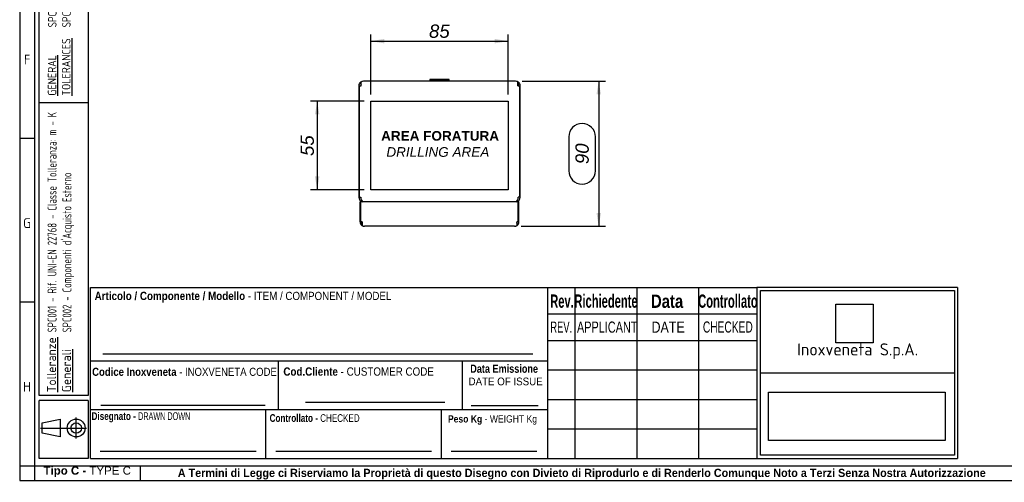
# Paper-space layout 'Layout1' of a CAD drawing. Extents: x 19 to 1236, y 32 to 863.
# Tile 1 of 3: x 19 to 629, y 32 to 319. Entities that reach past the tile are written whole.
import ezdxf
from ezdxf.lldxf.tags import DXFTag

# ---------------------------------------------------------------- set-up
doc = ezdxf.new("R2010")
doc.units = 0
doc.header["$LTSCALE"] = 3
doc.layers.get('0').update_dxf_attribs({"linetype": 'CONTINUOUS'})
for name, color, linetype in [('_TRANSLATION', 7, 'CONTINUOUS'), ('DEFAULT', 7, 'CONTINUOUS'), ('DV3_DEFAULT', 7, 'CONTINUOUS'), ('S0000000_02', 7, 'CONTINUOUS'), ('S0000000_96', 7, 'CONTINUOUS'), ('S0000000_97', 7, 'CONTINUOUS'), ('SBAVATURE', 7, 'CONTINUOUS')]:
    doc.layers.add(name, color=color, linetype=linetype)
doc.styles.add('SEACAD_ARIAL', font='arial.ttf')
doc.styles.add('SEACAD_ARIAL_NARROW', font='ARIALN.TTF', dxfattribs={"width": 0.8})
doc.styles.add('SEACAD_ARIALB', font='arialbd.ttf', dxfattribs={"width": 0.9})
doc.styles.add('SEACAD_ARIALI', font='ariali.ttf')
doc.styles.add('SEACAD_SOLID_EDGE_ANSI', font='seans.ttf', dxfattribs={"width": 0.9})
doc.styles.add('SEACAD_SOLID_EDGE_ANSIB', font='seansbd.ttf', dxfattribs={"width": 0.9})
tags = doc.linetypes.add('CENTER2', pattern=[28.575, 19.05, -3.175, 3.175, -3.175]).pattern_tags.tags
tags[10:11] = [DXFTag(74, 4), DXFTag(75, 0), DXFTag(340, '0'), DXFTag(46, 0.0), DXFTag(50, 0.0), DXFTag(44, 0.0), DXFTag(45, 0.0)]
tags[8:9] = [DXFTag(74, 4), DXFTag(75, 0), DXFTag(340, '0'), DXFTag(46, 0.0), DXFTag(50, 0.0), DXFTag(44, 0.0), DXFTag(45, 0.0)]
tags[6:7] = [DXFTag(74, 4), DXFTag(75, 0), DXFTag(340, '0'), DXFTag(46, 0.0), DXFTag(50, 0.0), DXFTag(44, 0.0), DXFTag(45, 0.0)]
tags[4:5] = [DXFTag(74, 4), DXFTag(75, 0), DXFTag(340, '0'), DXFTag(46, 0.0), DXFTag(50, 0.0), DXFTag(44, 0.0), DXFTag(45, 0.0)]
doc.dimstyles.new('ISO', dxfattribs={"dimtxt": 8.25, "dimasz": 8.25, "dimexe": 4.125, "dimexo": 4.125, "dimgap": 2.0625, "dimtad": 1, "dimdec": 1, "dimtxsty": 'SEACAD_ARIAL', "dimblk1": '_SE_FILLED', "dimblk2": '_SE_FILLED', "dimsah": 1, "dimcen": 4.125, "dimazin": 3, "dimtfac": 0.7, "dimtdec": 3, "dimtmove": 0, "dimatfit": 3})
picture_1 = doc.add_image_def('image1.jpg', size_in_pixel=(55, 57))
picture_2 = doc.add_image_def('image2.bmp', size_in_pixel=(138, 38))

# ---------------------------------------------------------------- blocks, each defined once
blk = doc.blocks.new('DMBLK141')
at = {"layer": '_TRANSLATION', "linetype": 'CONTINUOUS'}
for points in [[(244.67, 306.65), (236.42, 305.28), (244.67, 303.9)], [(313.17, 306.65), (313.17, 303.9), (321.42, 305.28)]]:
    blk.add_hatch(color=7, dxfattribs=at).paths.add_polyline_path(points)
at = {"layer": '_TRANSLATION', "color": 7, "linetype": 'CONTINUOUS'}
for p, q in [((236.42, 272.16), (236.42, 309.4)), ((236.42, 305.28), (321.42, 305.28)), ((321.42, 272.16), (321.42, 309.4))]:
    blk.add_line(p, q, dxfattribs=at)
at = {"layer": '_TRANSLATION', "color": 7, "linetype": 'CONTINUOUS', "style": 'SEACAD_ARIALI'}
blk.add_text('85', height=8.25, dxfattribs=at).set_placement((272.41, 307.34))
blk = doc.blocks.new('_SE_FILLED')
at = {"color": 0}
blk.add_line((0, 0), (-1, 0), dxfattribs=at)
blk.add_solid([(0, 0), (-1, -0.1665), (-1, 0.1665), (0, 0)], dxfattribs=at)
blk = doc.blocks.new('DMBLK142')
at = {"layer": '_TRANSLATION', "linetype": 'CONTINUOUS'}
for points in [[(201.72, 259.79), (204.47, 259.79), (203.09, 268.04)], [(201.72, 221.34), (203.09, 213.09), (204.47, 221.34)]]:
    blk.add_hatch(color=7, dxfattribs=at).paths.add_polyline_path(points)
at = {"layer": '_TRANSLATION', "color": 7, "linetype": 'CONTINUOUS'}
for p, q in [((232.29, 268.04), (198.97, 268.04)), ((203.09, 268.04), (203.09, 213.09)), ((232.29, 213.09), (198.97, 213.09))]:
    blk.add_line(p, q, dxfattribs=at)
at = {"layer": '_TRANSLATION', "color": 7, "linetype": 'CONTINUOUS', "style": 'SEACAD_ARIALI'}
blk.add_text('55', height=8.25, rotation=90, dxfattribs=at).set_placement((201.03, 234.05))
blk = doc.blocks.new('DMBLK154')
at = {"layer": '_TRANSLATION', "linetype": 'CONTINUOUS'}
for points in [[(378.98, 272.19), (377.6, 280.44), (376.23, 272.19)], [(378.98, 198.69), (376.23, 198.69), (377.6, 190.44)]]:
    blk.add_hatch(color=7, dxfattribs=at).paths.add_polyline_path(points)
at = {"layer": '_TRANSLATION', "color": 7, "linetype": 'CONTINUOUS'}
for p, q in [((330.24, 280.44), (381.73, 280.44)), ((377.6, 280.44), (377.6, 190.44)), ((359.04, 245.98), (359.04, 224.89)), ((375.54, 224.89), (375.54, 245.98)), ((329.49, 190.44), (381.73, 190.44))]:
    blk.add_line(p, q, dxfattribs=at)
for centre, start, end in [((367.29, 245.98), 0, 180), ((367.29, 224.89), 180, 0)]:
    blk.add_arc(centre, 8.25, start, end, dxfattribs=at)
at = {"layer": '_TRANSLATION', "color": 7, "linetype": 'CONTINUOUS', "style": 'SEACAD_ARIALI'}
blk.add_text('90', height=8.25, rotation=90, dxfattribs=at).set_placement((371.42, 229.02))

psp = doc.layouts.get("Layout1")

# ---------------------------------------------------------------- linework, layer by layer
at = {"color": 7, "linetype": 'CONTINUOUS'}
for p, q in [((18.7, 862.77), (18.7, 32.88)), ((27.79, 244.9), (18.7, 244.9)), ((346.09, 46.51), (346.09, 152.52)), ((27.79, 143.43), (18.7, 143.43)), ((62.62, 107.08), (346.09, 107.08)), ((195.94, 81.34), (282.26, 81.34)), ((62.62, 76.79), (346.09, 76.79)), ((171.34, 46.51), (171.34, 76.79)), ((280.09, 46.51), (280.09, 76.79)), ((298.54, 79.26), (339.97, 79.26)), ((53.72, 58.85), (53.72, 71.83)), ((31.7, 65.34), (60.21, 65.34)), ((68.68, 51.05), (165.3, 51.05)), ((177.4, 51.05), (274.02, 51.05)), ((286.12, 51.05), (339.15, 51.05)), ((93.58, 32.86), (93.58, 41.95)), ((18.7, 32.88), (1236.28, 32.88))]:
    psp.add_line(p, q, dxfattribs=at)
psp.add_lwpolyline([(43.75, 59.78), (32.62, 62.09), (32.62, 68.58), (43.75, 70.9), (43.75, 59.78)], dxfattribs=at)
for radius in [5.56, 3.24]:
    psp.add_circle((53.72, 65.34), radius, dxfattribs=at)
at = {"layer": 'DEFAULT', "color": 7, "linetype": 'CONTINUOUS'}
for p, q in [((27.79, 862.77), (27.79, 32.88)), ((30.82, 85.5), (30.82, 849.14)), ((61.11, 849.14), (61.11, 85.5)), ((61.11, 267), (30.82, 267)), ((62.62, 46.51), (62.62, 152.52)), ((62.62, 152.52), (346.09, 152.52)), ((346.1, 152.52), (475.7, 152.52)), ((362.9, 152.52), (362.9, 46.51)), ((401.3, 152.52), (401.3, 46.51)), ((439.4, 152.52), (439.4, 46.51)), ((599.9, 152.52), (475.69, 152.52)), ((475.7, 152.52), (475.7, 46.51)), ((477.8, 150.53), (598.1, 150.53)), ((477.8, 48.49), (477.8, 150.53)), ((598.1, 150.53), (598.1, 48.49)), ((599.9, 152.52), (599.9, 46.51)), ((346.1, 136.06), (475.7, 136.06)), ((346.1, 119.71), (475.7, 119.71)), ((179.14, 76.79), (179.14, 107.08)), ((293.14, 76.79), (293.14, 107.08)), ((346.1, 101.41), (475.7, 101.41)), ((477.8, 99.51), (598.1, 99.51)), ((61.11, 85.5), (30.82, 85.5)), ((61.11, 82.5), (30.82, 82.5)), ((30.82, 46.5), (30.82, 82.5)), ((61.11, 82.5), (61.11, 46.5)), ((346.1, 83.11), (475.7, 83.11)), ((346.1, 64.81), (475.7, 64.81)), ((61.11, 46.5), (30.82, 46.5)), ((62.62, 46.51), (346.09, 46.51)), ((346.1, 46.51), (475.7, 46.51)), ((475.69, 46.51), (599.9, 46.51)), ((598.1, 48.49), (477.8, 48.49)), ((18.7, 41.96), (1236.28, 41.96))]:
    psp.add_line(p, q, dxfattribs=at)
at = {"layer": 'DV3_DEFAULT', "color": 7, "linetype": 'CENTER2'}
for p, q in [((236.42, 213.09), (236.42, 268.04)), ((236.42, 268.04), (321.42, 268.04)), ((321.42, 268.04), (321.42, 213.09)), ((321.42, 213.09), (236.42, 213.09))]:
    psp.add_line(p, q, dxfattribs=at)
at = {"layer": 'S0000000_02', "color": 7, "linetype": 'CONTINUOUS'}
for p, q in [((273.02, 281.44), (272.92, 281.34)), ((272.92, 281.34), (284.92, 281.34)), ((272.92, 281.34), (272.92, 280.54)), ((284.82, 281.44), (273.02, 281.44)), ((284.92, 281.34), (284.82, 281.44)), ((284.92, 280.54), (284.92, 281.34)), ((284.92, 280.54), (272.92, 280.54)), ((272.92, 280.54), (273.02, 280.44)), ((284.82, 280.44), (284.92, 280.54))]:
    psp.add_line(p, q, dxfattribs=at)
at = {"layer": 'S0000000_96', "color": 7, "linetype": 'CONTINUOUS'}
for p, q in [((228.92, 277.64), (228.92, 208.44)), ((229.32, 208.44), (229.32, 277.64)), ((229.32, 277.64), (230.32, 277.64)), ((230.12, 279.93), (230.12, 277.64)), ((230.32, 277.64), (230.32, 279.93)), ((326.12, 280.44), (231.72, 280.44)), ((327.52, 277.64), (327.52, 279.93)), ((327.52, 277.64), (328.52, 277.64)), ((327.72, 279.93), (327.72, 277.64)), ((328.52, 277.64), (328.52, 208.44)), ((328.92, 208.44), (328.92, 277.64)), ((228.92, 208.44), (229.31, 208.44)), ((229.32, 208.44), (230.12, 208.44)), ((328.52, 208.44), (327.72, 208.44)), ((328.92, 208.44), (328.52, 208.44))]:
    psp.add_line(p, q, dxfattribs=at)
for centre, radius, start, end in [((231.72, 277.64), 2.8, 124.8499, 180), ((231.72, 277.64), 2.8, 90, 124.8499), ((231.72, 277.64), 1.6, 150.98376, 180), ((326.12, 277.64), 2.8, 55.1501, 90), ((326.12, 277.64), 1.6, 0, 29.01624), ((326.12, 277.64), 2.8, 0, 55.1501), ((231.72, 208.44), 2.8, 180, 259.15594), ((231.72, 208.44), 1.6, 180, 184.15139), ((326.12, 208.44), 2.8, 280.84406, 0), ((326.12, 208.44), 1.6, 355.84861, 0)]:
    psp.add_arc(centre, radius, start, end, dxfattribs=at)
for centre, major_axis, ratio, start_param, end_param in [((231.72, 277.64), (0, -2.8), 0.874482, 3.141593, 3.749838), ((326.12, 277.64), (0, -2.8), 0.874482, 2.533347, 3.141593), ((231.72, 208.44), (0, -2.8), 0.571429, 4.712389, 6.093921), ((326.12, 208.44), (0, 2.8), 0.571429, 3.330857, 4.712389)]:
    psp.add_ellipse(centre, major_axis=major_axis, ratio=ratio, start_param=start_param, end_param=end_param, dxfattribs=at)
at = {"layer": 'S0000000_97', "color": 7, "linetype": 'CONTINUOUS'}
for p, q in [((230.07, 205.69), (229.67, 205.69)), ((229.67, 193.24), (229.67, 205.69)), ((230.07, 193.24), (230.07, 205.69)), ((327.77, 205.69), (230.07, 205.69)), ((327.77, 193.24), (327.77, 205.69)), ((327.77, 205.69), (328.17, 205.69)), ((328.17, 193.24), (328.17, 205.69)), ((231.07, 193.24), (230.07, 193.24)), ((230.87, 190.94), (230.87, 193.24)), ((231.07, 193.24), (231.07, 190.94)), ((325.37, 190.44), (232.47, 190.44)), ((326.77, 193.24), (326.77, 190.94)), ((327.77, 193.24), (326.77, 193.24)), ((326.97, 190.94), (326.97, 193.24))]:
    psp.add_line(p, q, dxfattribs=at)
for centre, radius, start, end in [((232.47, 193.24), 2.8, 180, 235.1501), ((232.47, 193.24), 1.6, 180, 209.01624), ((232.47, 193.24), 2.8, 235.1501, 270), ((325.37, 193.24), 2.8, 270, 304.8499), ((325.37, 193.24), 1.6, 330.98376, 0), ((325.37, 193.24), 2.8, 304.8499, 0)]:
    psp.add_arc(centre, radius, start, end, dxfattribs=at)
for centre, start_param, end_param in [((232.47, 193.24), 2.533347, 3.141593), ((325.37, 193.24), 3.141593, 3.749838)]:
    psp.add_ellipse(centre, major_axis=(0, 2.8), ratio=0.874482, start_param=start_param, end_param=end_param, dxfattribs=at)
at = {"layer": 'SBAVATURE', "color": 7, "linetype": 'CONTINUOUS'}
for p, q in [((70.3, 111.26), (336.8, 111.26)), ((68.9, 79.42), (170.92, 79.42))]:
    psp.add_line(p, q, dxfattribs=at)

# ---------------------------------------------------------------- texts
at = {"attachment_point": 1, "rotation": 90}
for s, insert, char_height, width in [('{\\fSolid Edge ANSI|b0|i0|c0|p34;\\W0.84600x;\\C7;SPC001 - REFERENCE UNI-EN 22768 - TOLERANCE CLASS: m - K}\\P{\\fSolid Edge ANSI|b0|i0|c0|p34;\\W0.84600x;\\C7;SPC002 - }{\\fSolid Edge ANSI|b0|i0|c0|p34;\\W0.94000x;\\C7;EXTERNALLY PURCHASED COMPONENTS}', (36.3, 313.81), 5.25, 170.044), ('{\\fSolid Edge ANSI|b1|i0|c0|p34;\\L\\C7;Tolleranze}\\P{\\fSolid Edge ANSI|b1|i0|c0|p34;\\L\\C7;Generali}', (35.67, 87.51), 5.55, 32.8183)]:
    psp.add_mtext(s, dxfattribs=dict(at, insert=insert, char_height=char_height, width=width))
for s, insert, char_height, width, style in [('{\\fSolid Edge ANSI|b0|i0|c0|p34;\\L\\C7;GENERAL}\\P{\\fSolid Edge ANSI|b0|i0|c0|p34;\\L\\C7;TOLERANCES}\\P', (36.14, 271.46), 5.25, 37.8961, 'SEACAD_SOLID_EDGE_ANSI'), ("{\\fSolid Edge ANSI|b1|i0|c0|p34;\\W0.82000x;\\C7;SPC001 - Rif. UNI-EN 22768 - Classe Tolleranza: m - K}\\P{\\fSolid Edge ANSI|b1|i0|c0|p34;\\W0.82000x;\\C7;SPC002 - Componenti d'Acquisto Esterno}", (36, 124.71), 5.55, 139.7638, 'SEACAD_SOLID_EDGE_ANSIB')]:
    psp.add_mtext(s, dxfattribs=dict(at, insert=insert, char_height=char_height, width=width, style=style))
for s, insert, char_height, width, attachment_point in [('{\\fSolid Edge ANSI|b0||i0||c0|p34;\\C7;\\H6.057576;\\W1.;F}', (23.35, 290.86), 6.0576, 6.8148, 8), ('{\\fSolid Edge ANSI|b0||i0||c0|p34;\\C7;\\H6.057576;\\W1.;G}', (23.27, 189.4), 6.0576, 7.7613, 8), ('{\\fSolid Edge ANSI|b0||i0||c0|p34;\\C7;\\H7.5;\\W1.;Inoxveneta S.p.A.}', (538.1, 112.97), 7.5, 116.7204, 5), ('{\\fSolid Edge ANSI|b0||i0||c0|p34;\\C7;\\H6.057576;\\W1.;H}', (23.28, 87.93), 6.0576, 8.1399, 8), ('{\\fArial|b1||i0||c0|p34;\\C7;\\H5.1;\\W1.;Tipo C - }{\\fArial|b0||i0||c0|p34;\\C7;\\H5.1;\\W1.;TYPE C}', (60.56, 34.9), 5.1, 54.4761, 8), ('{\\fArial|b1||i0||c0|p34;\\C7;\\H5.1;\\W0.94;A Termini di Legge ci Riserviamo la Proprietà di questo Disegno con Divieto di Riprodurlo e di Renderlo Comunque Noto a Terzi Senza Nostra Autorizzazione}', (367.1, 33.41), 5.1, 525.0342, 8)]:
    psp.add_mtext(s, dxfattribs=dict(insert=insert, char_height=char_height, width=width, attachment_point=attachment_point))
for s, insert, char_height, width, attachment_point, style in [('{\\fArial|b1||i0||c0|p34;\\C7;\\H5.1489396;\\W0.846;Articolo / Componente / Modello}{\\fArial|b0||i0||c0|p34;\\C7;\\H5.1489396;\\W0.846; - ITEM}{\\fArial|b0||i0||c0|p34;\\C7;\\H5.1;\\W0.846; / COMPONENT / MODEL}', (65.16, 143.16), 5.1, 184.1625, 7, 'SEACAD_ARIAL'), ('{\\fArial|b1||i0||c0|p34;\\C7;\\H8.25;\\W0.6;Rev.}', (354.83, 139.79), 8.25, 13.5104, 8, 'SEACAD_ARIALB'), ('{\\fArial|b1||i0||c0|p34;\\C7;\\H8.25;\\W0.6;Richiedente}', (382.12, 139.82), 8.25, 36.6911, 8, 'SEACAD_ARIALB'), ('{\\fArial|b1||i0||c0|p34;\\C7;\\H8.25;\\W0.8;Data}', (419.97, 139.75), 8.25, 20.348, 8, 'SEACAD_ARIALB'), ('{\\fArial|b1||i0||c0|p34;\\C7;\\H8.25;\\W0.6;Controllato}', (457.69, 139.82), 8.25, 33.9485, 8, 'SEACAD_ARIALB'), ('{\\fArial|b0||i0||c0|p34;\\C7;\\H6.9;\\W0.6;REV.}', (354.38, 124.45), 6.9, 15.128, 8, 'SEACAD_ARIAL'), ('{\\fArial|b0||i0||c0|p34;\\C7;\\H6.9;\\W0.7;APPLICANT}', (364.13, 124.38), 6.9, 36.3897, 7, 'SEACAD_ARIAL'), ('{\\fArial|b0||i0||c0|p34;\\C7;\\H6.9;\\W0.8;DATE}', (420.63, 124.45), 6.9, 21.2579, 8, 'SEACAD_ARIAL'), ('{\\fArial Narrow|b0||i0||c0|p34;\\C7;\\H6.9;\\W0.8;CHECKED}', (457.64, 124.45), 6.9, 32.2555, 8, 'SEACAD_ARIAL_NARROW'), ('{\\fArial|b1||i0||c0|p34;\\C7;\\H5.1;\\W0.792;Data Emissione}', (297.97, 99.52), 5.1, 43.0722, 7, 'SEACAD_ARIALB'), ('{\\fArial|b1||i0||c0|p34;\\C7;\\H5.01;\\W0.846;Codice Inoxveneta}{\\fArial|b0||i0||c0|p34;\\C7;\\H5.01;\\W0.846; - INOXVENETA CODE}', (63.59, 97.63), 5.01, 114.6971, 7, 'SEACAD_ARIAL'), ('{\\fArial|b1||i0||c0|p34;\\C7;\\H5.1489396;\\W0.846;Cod.Cliente}{\\fArial|b0||i0||c0|p34;\\C7;\\H5.1489396;\\W0.846; - CUSTOMER CODE}', (182.14, 97.72), 5.14894, 94.5794, 7, 'SEACAD_ARIAL'), ('{\\fArial|b0||i0||c0|p34;\\C7;\\H4.8;\\W0.9;DATE OF ISSUE}', (296.93, 91.77), 4.8, 45.3496, 7, 'SEACAD_ARIAL'), ('{\\fArial|b1||i0||c0|p34;\\C7;\\H4.8;\\W0.752;Disegnato - }{\\fArial Narrow|b0||i0||c0|p34;\\C7;\\H4.7625;\\W0.752;\\T1.;DRAWN DOWN}', (93.85, 68.85), 4.7625, 59.6435, 8, 'SEACAD_ARIAL_NARROW'), ('{\\fArial|b1||i0||c0|p34;\\C7;\\H4.8;\\W0.752;Controllato - }{\\fArial|b0||i0||c0|p34;\\C7;\\H4.7625;\\W0.752;\\T1.;CHECKED}{\\fArial|b1||i0||c0|p34;\\C7;\\H4.8;\\W0.752; }', (201.52, 69.08), 4.8, 56.4986, 8, 'SEACAD_ARIALB'), ('{\\fArial|b1||i0||c0|p34;\\C7;\\H4.5;\\W0.846;Peso Kg}{\\fArial|b0||i0||c0|p34;\\C7;\\H4.5;\\W0.846; - WEIGHT Kg}', (284.14, 67.38), 4.5, 56.1983, 7, 'SEACAD_ARIAL')]:
    psp.add_mtext(s, dxfattribs=dict(insert=insert, char_height=char_height, width=width, attachment_point=attachment_point, style=style))
at = {"layer": '_TRANSLATION', "insert": (277.88, 241.49), "char_height": 6, "width": 77.0469, "attachment_point": 5}
psp.add_mtext('{\\fArial|b0||i0||c0|p34;\\C7;\\H7.2;\\W1.; }{\\fArial|b1||i0||c0|p34;\\C7;\\H6.;\\W1.;AREA FORATURA \\P}{\\fArial|b0||i1||c0|p34;\\C7;\\H6.;\\W1.;DRILLING AREA}', dxfattribs=at)

# ---------------------------------------------------------------- dimensions: what is measured, and where the dimension line sits
at = {"layer": '_TRANSLATION', "color": 7, "linetype": 'CONTINUOUS'}
for base, p1, p2, angle, picture, middle, dimtype in [((236.42, 305.28), (236.42, 268.04), (321.42, 268.04), 0, 'DMBLK141', (278.92, 305.28), 161), ((377.6, 190.44), (326.12, 280.44), (325.37, 190.44), 90, 'DMBLK154', (377.6, 235.44), 160), ((203.0917258, 268.03663475), (236.41926246, 268.03663475), (236.41926246, 213.08663475), 270, 'DMBLK142', (203.0917258, 240.56163346), 161)]:
    dim = psp.add_linear_dim(base=base, p1=p1, p2=p2, angle=angle, text='\\A1;<>', dimstyle='ISO', dxfattribs=at)
    dim.commit()
    dim.dimension.update_dxf_attribs({"geometry": picture, "text_midpoint": middle, "dimtype": dimtype})

# ---------------------------------------------------------------- pictures from other files: only their frames are drawn
image = psp.add_image(picture_1, insert=(524.59, 118.13), size_in_units=(23.16, 24), rotation=0)
image.dxf.flags = 7
image = psp.add_image(picture_2, insert=(482.9, 57.52), size_in_units=(109.54, 30.16))
image.dxf.flags = 7

doc.saveas('drawing.dxf')
